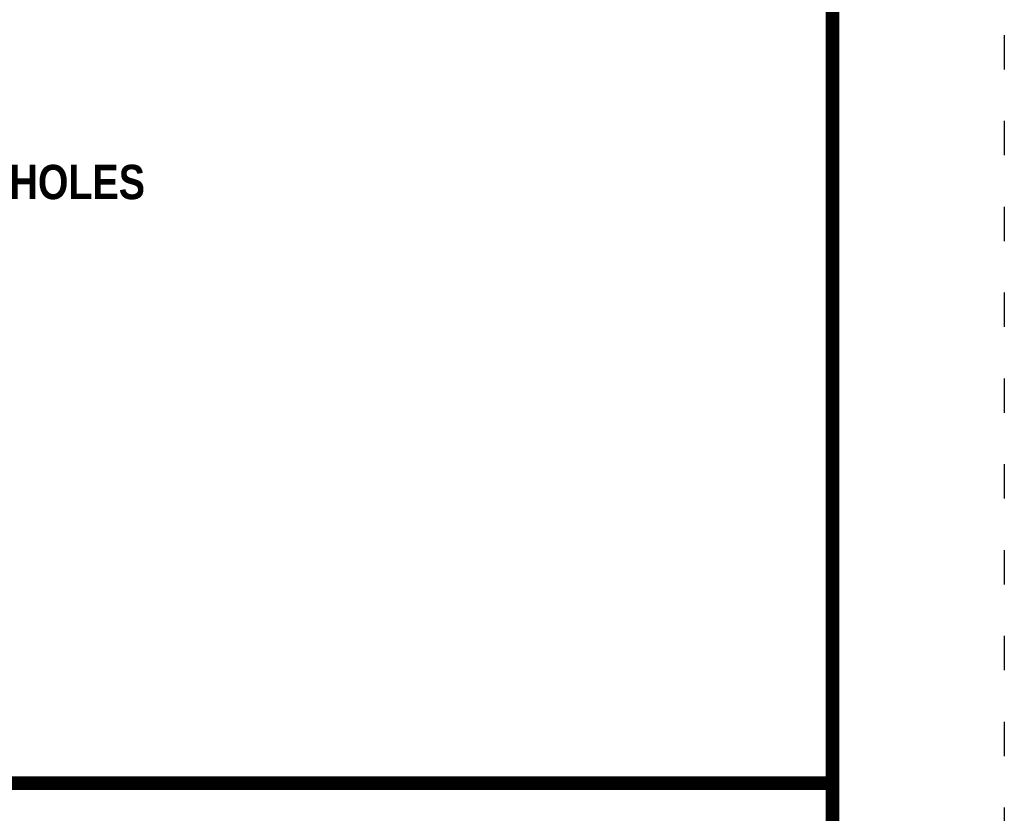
# Model space of a CAD drawing. Header units: feet. Extents: x 32.3 to 40.8, y 4.2 to 15.2.
# Tile 183 of 184: x 37.9 to 40.8, y 6.7 to 9. Entities that reach past the tile are written whole.
import ezdxf

# ---------------------------------------------------------------- set-up
doc = ezdxf.new("R2010")
doc.units = ezdxf.units.FT
doc.header["$MEASUREMENT"] = 0
doc.linetypes.add('DOT2', pattern=[0.125, 0, -0.125])
doc.layers.add('BORDER', color=7, linetype='Continuous')
doc.layers.add('DIMENSIONS', color=7, linetype='Continuous')
doc.styles.add('TECHNICAL', font='techb___.ttf')

msp = doc.modelspace()

# ---------------------------------------------------------------- linework, layer by layer
at = {"layer": 'BORDER', "color": 7, "const_width": 0.04}
msp.add_lwpolyline([(32.7582, 4.6968), (32.7582, 14.6968), (40.2582, 14.6968), (40.2582, 4.6968)], close=True, dxfattribs=at)
msp.add_lwpolyline([(32.7615, 6.768), (40.2615, 6.768)], dxfattribs=at)
at = {"layer": 'DEFPOINTS', "color": 7, "linetype": 'DOT2', "ltscale": 1.2}
msp.add_lwpolyline([(32.2582, 4.1968), (32.2582, 15.1968), (40.7582, 15.1968), (40.7582, 4.1968)], close=True, dxfattribs=at)

# ---------------------------------------------------------------- texts
at = {"layer": 'DIMENSIONS', "attachment_point": 4, "style": 'TECHNICAL'}
for s, insert, char_height, width in [('{\\L\\C7;SANITARY YARD HYDRANT DETAIL}', (34.2687, 8.7702), 0.18, 6.351797), ('\\pxqc;{\\C7;(FREEZE PROOF "SELF DRAINING" HYDRANTS W/WEEP HOLES\\P NOT APPROVED FOR HUMAN CONSUMPTION)}', (34.2839, 8.4207), 0.1, 4.380744)]:
    msp.add_mtext(s, dxfattribs=dict(at, insert=insert, char_height=char_height, width=width))

doc.saveas('drawing.dxf')
